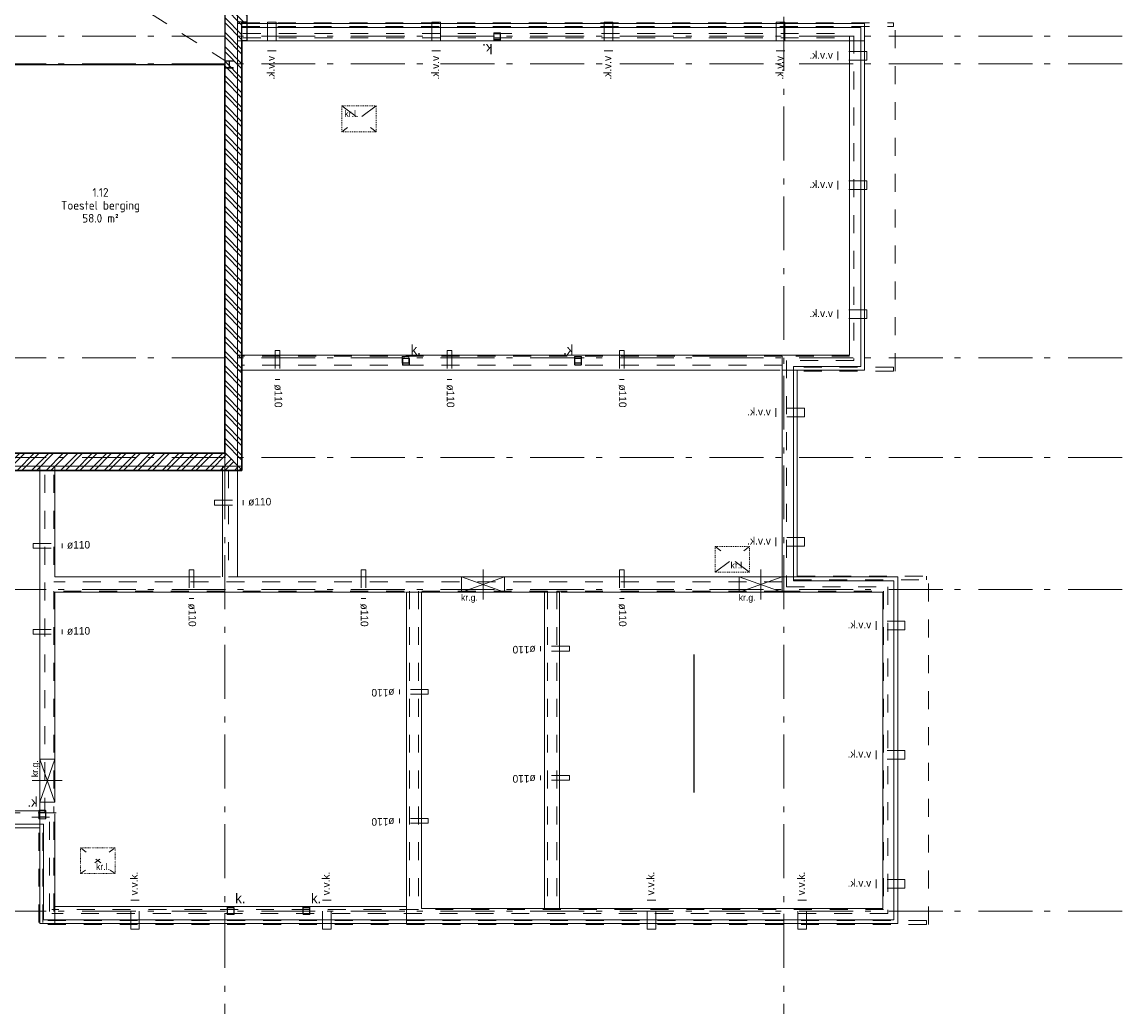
# Model space of a CAD drawing. Header units: millimetres. Extents: x -6345 to 55105, y -2390 to 56062.
# Tile 13 of 14: x 29544 to 55105, y -2390 to 20648. Entities that reach past the tile are written whole.
import ezdxf
from ezdxf.enums import TextEntityAlignment as Align

# ---------------------------------------------------------------- set-up
doc = ezdxf.new("R2010")
doc.units = ezdxf.units.MM
doc.header["$LTSCALE"] = 100
for name, pattern in [('STYLE_01', [0.416641, 0.208282, -0.208359]), ('STYLE_05', [0.208282, 0.069427, -0.138855]), ('STYLE_06', [1.041641, 0.625, -0.208282, 0.069427, -0.138931])]:
    doc.linetypes.add(name, pattern=pattern)
for name, color, linetype, lineweight in [('00 stramien', 8, 'STYLE_06', 18), ('X-BT$23A__RuimteElement', 7, 'Continuous', 0), ('X-BT$23F__RuimteElement', 7, 'Continuous', 0), ('X-BT$23m2_RuimteElement', 7, 'Continuous', 0), ('X-BT$23NR__Ruimtenummer', 1, 'Continuous', 0), ('X-BT$23P__Algemeen', 1, 'Continuous', 0)]:
    doc.layers.add(name, color=color, linetype=linetype, lineweight=lineweight)
for name, color, linetype in [('AC21----_Buitenmuren', 8, 'Continuous'), ('AL16----_Funderings-contructie', 8, 'Continuous'), ('AL19----_Kruipluik', 8, 'Continuous'), ('AL19----_Onderbouw-algemeen', 8, 'Continuous'), ('AL21----_Buitenmuren', 3, 'Continuous'), ('AL24----_Trappen-hellingen', 5, 'Continuous'), ('AL28----_Constructie', 5, 'Continuous'), ('AL33----_Vloeropeningen', 5, 'Continuous'), ('X-BT$1----_Ruimtegegevens', 7, 'Continuous')]:
    doc.layers.add(name, color=color, linetype=linetype)
for name, color, linetype, plot in [('AL19----_sparingen VBI', 8, 'Continuous', False), ('AL19----_Ventilatie', 8, 'Continuous', False), ('BL$8-BVO-polylijn', 160, 'Continuous', False), ('BL$8-GO--polylijnen', 10, 'Continuous', False)]:
    doc.layers.add(name, color=color, linetype=linetype, plot=plot)
doc.styles.add('Isocpeur', font='isocpeur.ttf')

# ---------------------------------------------------------------- blocks, each defined once
blk = doc.blocks.new('Ruimtefunctie')
at = {"layer": 'X-BT$23A__RuimteElement', "style": 'Isocpeur', "width": 0.94}
blk.add_attdef('RUIMTEFUNCTIE-A', text='', height=200, dxfattribs=at).set_placement((0, -600), align=Align.MIDDLE_CENTER)
at = {"layer": 'X-BT$23F__RuimteElement', "style": 'Isocpeur', "width": 0.94}
blk.add_attdef('RUIMTEFUNCTIE', text='', height=200, dxfattribs=at).set_placement((0, 300), align=Align.MIDDLE_CENTER)
at = {"layer": 'X-BT$23m2_RuimteElement', "style": 'Isocpeur', "width": 0.94}
blk.add_attdef('RUIMTEFUNCTIE-B', text='', height=200, dxfattribs=at).set_placement((0, 0), align=Align.MIDDLE_CENTER)
at = {"layer": 'X-BT$23NR__Ruimtenummer', "style": 'Isocpeur', "width": 0.94}
blk.add_attdef('RUIMTENUMMER', text='', height=200, dxfattribs=at).set_placement((0, 600), align=Align.MIDDLE_CENTER)
at = {"layer": 'X-BT$23P__Algemeen', "style": 'Isocpeur', "width": 0.94}
blk.add_attdef('PEILMAAT', text='', height=200, dxfattribs=at).set_placement((0, -300), align=Align.MIDDLE_CENTER)

msp = doc.modelspace()

# ---------------------------------------------------------------- hatches: boundary and pattern name
at = {"layer": 'AC21----_Buitenmuren'}
h = msp.add_hatch(dxfattribs=at)
h.set_pattern_fill('ANSI32', color=256, scale=25, angle=90, style=0)
h.paths.add_polyline_path([(34775, 21135), (34255, 21135), (34255, 10635), (34655, 10235), (34655, 20650), (34775, 20650)])
h.paths.add_polyline_path([(34255, 23285), (34775, 23285), (34775, 23780), (34765, 23780), (34775, 34305), (34255, 33785)])
h = msp.add_hatch(dxfattribs=at)
h.set_pattern_fill('ANSI32', color=256, scale=25, style=0)
h.paths.add_polyline_path([(34255, 10635), (12078, 10635), (11755, 10235), (34655, 10235)])

# ---------------------------------------------------------------- linework, layer by layer
at = {"layer": '00 stramien', "linetype": 'STYLE_06', "lineweight": 5, "ltscale": 20}
for p, q in [((34255, 35348), (34255, -2390)), ((47250, 35348), (47250, -2390)), ((55105, 20320), (-5895, 20320)), ((55105, 19678), (-5895, 19678)), ((55105, 12850), (-5895, 12850)), ((55105, 10530), (-5895, 10530)), ((55105, 7470), (-5895, 7470)), ((55105, 0), (-5895, 0))]:
    msp.add_line(p, q, dxfattribs=at)
at = {"layer": 'AL16----_Funderings-contructie', "linetype": 'STYLE_01', "lineweight": 0, "ltscale": 20}
for p, q in [((34655, 20630), (49793, 20630)), ((34655, 20540), (34655, 20630)), ((34655, 20540), (49793, 20540)), ((49793, 20540), (49793, 20630)), ((49835, 12540), (49835, 20630)), ((49793, 12630), (47470, 12630)), ((49793, 12540), (47560, 12540)), ((49793, 12630), (49793, 12540)), ((47470, 7690), (50563, 7690)), ((47560, 7780), (50563, 7780)), ((50563, 7690), (50563, 7780)), ((50605, -310), (50605, 7780)), ((29935, -265), (29935, 1930)), ((30025, -265), (30025, 2020)), ((50563, -220), (29980, -220)), ((50563, -220), (50563, -310)), ((50563, -310), (29980, -310))]:
    msp.add_line(p, q, dxfattribs=at)
at = {"layer": 'AL16----_Funderings-contructie', "lineweight": 0, "ltscale": 20}
for p, q in [((34655, 20520), (34655, 20610)), ((34655, 20520), (49035, 20520)), ((49035, 20520), (49035, 12650)), ((49125, 20610), (49125, 12560)), ((47470, 12650), (47470, 7670)), ((49035, 12650), (47470, 12650)), ((47560, 12560), (47560, 7760)), ((49125, 12560), (47560, 12560)), ((47470, 7670), (49805, 7670)), ((47560, 7760), (49895, 7760)), ((49805, 7670), (49805, -200)), ((49895, 7760), (49895, -290)), ((29955, -290), (29955, 1930)), ((30045, -200), (30045, 2020)), ((49805, -200), (30045, -200)), ((49895, -290), (29955, -290))]:
    msp.add_line(p, q, dxfattribs=at)
at = {"layer": 'AL16----_Funderings-contructie', "linetype": 'Continuous', "lineweight": 5, "ltscale": 20}
for p, q in [((49125, 20210), (34555, 20210)), ((48775, 20210), (48775, 12910)), ((48775, 20210), (49125, 20210)), ((49125, 20210), (49125, 12560)), ((48775, 12910), (34555, 12910)), ((46385, 12890), (45220, 12890)), ((47160, 12560), (34555, 12560)), ((47210, 12560), (47560, 12560)), ((47210, 12560), (47210, 7760)), ((49125, 12560), (47560, 12560)), ((47560, 12560), (47560, 7760)), ((29955, 10335), (29955, 2330)), ((30305, 10335), (30305, 7760)), ((34205, 10335), (34205, 7760)), ((34555, 10335), (34555, 7760)), ((47470, 7690), (47470, 7966)), ((30305, 7760), (34155, 7760)), ((34555, 7760), (49895, 7760)), ((49895, 7760), (49895, -290)), ((30305, 7410), (30305, 2660)), ((30305, 7410), (38452, 7410)), ((38852, 7410), (38477, 7410)), ((38477, 7410), (38477, -290)), ((38827, 7410), (41687, 7410)), ((38827, 7410), (38827, 60)), ((42037, 7410), (41662, 7410)), ((41687, 7410), (41687, 60)), ((42037, 7410), (42037, 60)), ((42062, 7410), (49545, 7410)), ((49545, 7410), (49545, 60)), ((23405, 2330), (29955, 2330)), ((29955, 1930), (29955, 2330)), ((30305, 2260), (30305, -290)), ((30045, 2020), (16365, 2020)), ((16455, 1930), (29955, 1930)), ((29955, 1930), (16455, 1930)), ((29955, 1930), (29955, -290)), ((30305, 110), (30305, -290)), ((38477, 110), (30305, 110)), ((38827, 60), (49545, 60)), ((38477, -290), (30305, -290)), ((38477, -290), (44871, -290)), ((45271, -290), (49895, -290))]:
    msp.add_line(p, q, dxfattribs=at)
at = {"layer": 'AL16----_Funderings-contructie', "linetype": 'STYLE_01', "lineweight": 5, "ltscale": 20}
for p, q in [((34675, 20380), (48825, 20380)), ((34675, 20280), (48825, 20280)), ((48775, 20330), (48775, 12890)), ((48875, 20330), (48875, 12790)), ((47210, 12890), (34655, 12890)), ((47210, 12890), (47210, 7430)), ((48775, 12890), (47210, 12890)), ((47210, 12890), (47210, 12676)), ((47310, 12790), (47310, 7530)), ((48875, 12790), (47310, 12790)), ((47210, 12676), (34655, 12676)), ((34341, 10235), (34341, 7760)), ((34555, 10235), (34555, 7760)), ((30071, 10128), (30071, 2280)), ((30285, 10128), (30285, 7644)), ((34341, 7760), (34555, 7760)), ((47210, 7644), (30285, 7644)), ((41755, 7430), (30285, 7430)), ((30285, 7430), (30285, 2280)), ((38545, 7430), (38545, 40)), ((38759, 7430), (38759, 40)), ((41755, 7430), (41755, 40)), ((47210, 7430), (41969, 7430)), ((41969, 7430), (41969, 40)), ((47210, 7430), (49565, 7430)), ((47310, 7530), (49665, 7530)), ((49565, 7430), (49565, 40)), ((49665, 7530), (49665, -60)), ((30285, -10), (30285, 2330)), ((30335, 2280), (16125, 2280)), ((30185, 2180), (16225, 2180)), ((30071, 2280), (30285, 2280)), ((30185, -10), (30185, 2180)), ((49565, 40), (30235, 40)), ((41755, 40), (41969, 40)), ((49665, -60), (30235, -60))]:
    msp.add_line(p, q, dxfattribs=at)
at = {"layer": 'AL19----_Kruipluik', "linetype": 'STYLE_01', "lineweight": 5, "ltscale": 20}
for p, q in [((37775, 18700), (36975, 18100)), ((36975, 18700), (37775, 18100)), ((45650, 7870), (46450, 8470)), ((46450, 7870), (45650, 8470))]:
    msp.add_line(p, q, dxfattribs=at)
at = {"layer": 'AL19----_Kruipluik', "linetype": 'STYLE_05', "lineweight": 5, "ltscale": 20}
for p, q in [((30905, 870), (31705, 1470)), ((31705, 870), (30905, 1470))]:
    msp.add_line(p, q, dxfattribs=at)
at = {"layer": 'AL19----_Kruipluik', "linetype": 'STYLE_01', "lineweight": 5}
for points in [[(36975, 18700), (37775, 18700), (37775, 18100), (36975, 18100)], [(45650, 8470), (46450, 8470), (46450, 7870), (45650, 7870)]]:
    msp.add_lwpolyline(points, close=True, dxfattribs=at)
at = {"layer": 'AL19----_Kruipluik', "linetype": 'STYLE_05', "lineweight": 5}
msp.add_lwpolyline([(30905, 1470), (31705, 1470), (31705, 870), (30905, 870)], close=True, dxfattribs=at)
at = {"layer": 'AL19----_Onderbouw-algemeen'}
msp.add_lwpolyline([(45167, 2753), (45167, 5958)], dxfattribs=at)
at = {"layer": 'AL19----_sparingen VBI', "linetype": 'STYLE_01', "lineweight": 5, "ltscale": 20}
for p, q in [((35425, 13015), (35425, 12345)), ((35425, 13015), (35535, 13015)), ((35535, 13015), (35535, 12345)), ((39425, 13015), (39425, 12345)), ((39425, 13015), (39535, 13015)), ((39535, 13015), (39535, 12345)), ((43425, 13015), (43425, 12345)), ((43425, 13015), (43535, 13015)), ((43535, 13015), (43535, 12345)), ((35425, 12345), (35535, 12345)), ((39425, 12345), (39535, 12345)), ((43425, 12345), (43535, 12345)), ((34015, 9540), (34685, 9540)), ((34015, 9430), (34015, 9540)), ((34685, 9430), (34685, 9540)), ((34015, 9430), (34685, 9430)), ((29805, 8540), (30475, 8540)), ((29805, 8430), (29805, 8540)), ((30475, 8430), (30475, 8540)), ((29805, 8430), (30475, 8430)), ((33425, 7927), (33425, 7257)), ((33425, 7927), (33535, 7927)), ((33535, 7927), (33535, 7257)), ((37425, 7927), (37425, 7257)), ((37425, 7927), (37535, 7927)), ((37535, 7927), (37535, 7257)), ((43425, 7927), (43425, 7257)), ((43425, 7927), (43535, 7927)), ((43535, 7927), (43535, 7257)), ((47210, 7644), (47210, 7430)), ((33425, 7257), (33535, 7257)), ((37425, 7257), (37535, 7257)), ((43425, 7257), (43535, 7257)), ((29805, 6540), (30475, 6540)), ((29805, 6430), (29805, 6540)), ((29805, 6430), (30475, 6430)), ((30475, 6430), (30475, 6540)), ((41595, 6149), (41595, 6039)), ((42265, 6149), (41595, 6149)), ((42265, 6149), (42265, 6039)), ((42265, 6039), (41595, 6039)), ((38315, 5149), (38315, 5039)), ((38985, 5149), (38315, 5149)), ((38985, 5149), (38985, 5039)), ((38985, 5039), (38315, 5039)), ((41595, 3149), (41595, 3039)), ((42265, 3149), (41595, 3149)), ((42265, 3149), (42265, 3039)), ((42265, 3039), (41595, 3039)), ((38315, 2149), (38315, 2039)), ((38985, 2149), (38315, 2149)), ((38985, 2149), (38985, 2039)), ((38985, 2039), (38315, 2039)), ((38545, 40), (38759, 40))]:
    msp.add_line(p, q, dxfattribs=at)
at = {"layer": 'AL19----_sparingen VBI', "linetype": 'Continuous', "lineweight": 5, "ltscale": 20}
for p, q in [((40257, 7935), (40257, 7235)), ((46710, 7935), (46710, 7235)), ((40757, 7760), (39757, 7760)), ((39757, 7760), (39757, 7410)), ((39757, 7760), (40757, 7410)), ((39757, 7410), (40757, 7760)), ((40757, 7410), (40757, 7760)), ((47210, 7760), (46210, 7760)), ((46210, 7760), (46210, 7410)), ((46210, 7760), (47210, 7410)), ((46210, 7410), (47210, 7760)), ((47210, 7410), (47210, 7760)), ((39757, 7410), (40757, 7410)), ((46210, 7410), (47210, 7410)), ((30305, 3530), (29955, 3530)), ((29955, 3530), (29955, 2530)), ((30305, 3530), (29955, 2530)), ((29955, 3530), (30305, 2530)), ((30305, 2530), (30305, 3530)), ((30480, 3030), (29780, 3030)), ((29955, 2530), (30305, 2530)), ((38477, 110), (38477, -290))]:
    msp.add_line(p, q, dxfattribs=at)
at = {"layer": 'AL19----_Ventilatie', "linetype": 'STYLE_01', "lineweight": 5, "ltscale": 20}
for p, q in [((35250, 20645), (35250, 19975)), ((35450, 20645), (35250, 20645)), ((35450, 20645), (35450, 19975)), ((39070, 20645), (39070, 19975)), ((39270, 20645), (39070, 20645)), ((39270, 20645), (39270, 19975)), ((43070, 20645), (43070, 19975)), ((43270, 20645), (43070, 20645)), ((43270, 20645), (43270, 19975)), ((47070, 20645), (47070, 19975)), ((47270, 20645), (47070, 20645)), ((47270, 20645), (47270, 19975)), ((35450, 19975), (35250, 19975)), ((39270, 19975), (39070, 19975)), ((43270, 19975), (43070, 19975)), ((47270, 19975), (47070, 19975)), ((48503, 19760), (48503, 19960)), ((49173, 19960), (48503, 19960)), ((49173, 19760), (49173, 19960)), ((49173, 19760), (48503, 19760)), ((48503, 16760), (48503, 16960)), ((49173, 16960), (48503, 16960)), ((49173, 16760), (49173, 16960)), ((49173, 16760), (48503, 16760)), ((48503, 13760), (48503, 13960)), ((49173, 13960), (48503, 13960)), ((49173, 13760), (49173, 13960)), ((49173, 13760), (48503, 13760)), ((47060, 11478), (47060, 11678)), ((47730, 11678), (47060, 11678)), ((47730, 11478), (47730, 11678)), ((47730, 11478), (47060, 11478)), ((47060, 8478), (47060, 8678)), ((47730, 8678), (47060, 8678)), ((47730, 8478), (47060, 8478)), ((47730, 8478), (47730, 8678)), ((49392, 6530), (49392, 6730)), ((50062, 6730), (49392, 6730)), ((50062, 6530), (50062, 6730)), ((50062, 6530), (49392, 6530)), ((49392, 3530), (49392, 3730)), ((50062, 3730), (49392, 3730)), ((50062, 3530), (50062, 3730)), ((50062, 3530), (49392, 3530)), ((49392, 530), (49392, 730)), ((50062, 730), (49392, 730)), ((50062, 530), (49392, 530)), ((50062, 530), (50062, 730)), ((32270, 251), (32070, 251)), ((32070, -419), (32070, 251)), ((32270, -419), (32270, 251)), ((36730, 251), (36530, 251)), ((36530, -419), (36530, 251)), ((36730, -419), (36730, 251)), ((44270, 251), (44070, 251)), ((44070, -419), (44070, 251)), ((44270, -419), (44270, 251)), ((47770, 251), (47570, 251)), ((47570, -419), (47570, 251)), ((47770, -419), (47770, 251)), ((32270, -419), (32070, -419)), ((36730, -419), (36530, -419)), ((44270, -419), (44070, -419)), ((47770, -419), (47570, -419))]:
    msp.add_line(p, q, dxfattribs=at)
at = {"layer": 'AL21----_Buitenmuren', "linetype": 'Continuous', "lineweight": 5, "ltscale": 20}
for p, q in [((34255, 10335), (34255, 21135)), ((34555, 10335), (34555, 21135)), ((34255, 13942), (34255, 13792)), ((34255, 13892), (34255, 13792)), ((34255, 10635), (34255, 13742)), ((34255, 12235), (34255, 9985)), ((34255, 10635), (12155, 10635)), ((34555, 10335), (11855, 10335))]:
    msp.add_line(p, q, dxfattribs=at)
at = {"layer": 'AL21----_Buitenmuren', "linetype": 'STYLE_01', "lineweight": 5, "ltscale": 20}
msp.add_line((34655, 12890), (34655, 12676), dxfattribs=at)
at = {"layer": 'AL21----_Buitenmuren'}
for points in [[(34775, 23285), (34775, 23780), (34765, 23780), (34775, 34305), (11855, 34305), (11855, 34085), (11755, 34085), (11755, 10235), (34655, 10235), (34655, 20650), (34775, 20650), (34775, 21135)], [(34255, 21135), (34255, 10635), (12078, 10635), (12078, 13474), (12155, 13474), (12155, 33785), (34255, 33785), (34255, 23285)]]:
    msp.add_lwpolyline(points, dxfattribs=at)
at = {"layer": 'AL21----_Buitenmuren', "linetype": 'Continuous', "lineweight": 5}
msp.add_lwpolyline([(34555, 21135), (34555, 10335), (11855, 10335), (11855, 34305), (34775, 34305)], dxfattribs=at)
for points in [[(34655, 20650), (34655, 10335), (34555, 10335), (34555, 20650)], [(11755, 10335), (34655, 10335), (34655, 10235), (11755, 10235)]]:
    msp.add_lwpolyline(points, close=True, dxfattribs=at)
at = {"layer": 'AL24----_Trappen-hellingen', "linetype": 'Continuous', "lineweight": 5, "ltscale": 20}
msp.add_line((49125, 20610), (34555, 20610), dxfattribs=at)
at = {"layer": 'AL24----_Trappen-hellingen', "lineweight": 0, "ltscale": 20}
msp.add_line((34655, 20610), (49125, 20610), dxfattribs=at)
at = {"layer": 'AL28----_Constructie', "linetype": 'Continuous', "lineweight": 0, "flags": 128}
for points in [[(40665, 20386, 0.414214), (40651, 20400), (40519, 20400, 0.414214), (40505, 20386), (40505, 20254, 0.414214), (40519, 20240), (40651, 20240, 0.414214), (40665, 20254)], [(40659, 20386, 0.414214), (40651, 20394), (40519, 20394, 0.414214), (40511, 20386), (40511, 20254, 0.414214), (40519, 20246), (40651, 20246, 0.414214), (40659, 20254)], [(38535, 12869, 0.414214), (38521, 12883), (38389, 12883, 0.414214), (38375, 12869), (38375, 12737, 0.414214), (38389, 12723), (38521, 12723, 0.414214), (38535, 12737)], [(38529, 12869, 0.414214), (38521, 12877), (38389, 12877, 0.414214), (38381, 12869), (38381, 12737, 0.414214), (38389, 12729), (38521, 12729, 0.414214), (38529, 12737)], [(42545, 12869, 0.414214), (42531, 12883), (42399, 12883, 0.414214), (42385, 12869), (42385, 12737, 0.414214), (42399, 12723), (42531, 12723, 0.414214), (42545, 12737)], [(42539, 12869, 0.414214), (42531, 12877), (42399, 12877, 0.414214), (42391, 12869), (42391, 12737, 0.414214), (42399, 12729), (42531, 12729, 0.414214), (42539, 12737)], [(30095, 2286, 0.414214), (30081, 2300), (29949, 2300, 0.414214), (29935, 2286), (29935, 2154, 0.414214), (29949, 2140), (30081, 2140, 0.414214), (30095, 2154)], [(30089, 2286, 0.414214), (30081, 2294), (29949, 2294, 0.414214), (29941, 2286), (29941, 2154, 0.414214), (29949, 2146), (30081, 2146, 0.414214), (30089, 2154)], [(34472, 66, 0.414214), (34458, 80), (34326, 80, 0.414214), (34312, 66), (34312, -66, 0.414214), (34326, -80), (34458, -80, 0.414214), (34472, -66)], [(34466, 66, 0.414214), (34458, 74), (34326, 74, 0.414214), (34318, 66), (34318, -66, 0.414214), (34326, -74), (34458, -74, 0.414214), (34466, -66)], [(36235, 66, 0.414214), (36221, 80), (36089, 80, 0.414214), (36075, 66), (36075, -66, 0.414214), (36089, -80), (36221, -80, 0.414214), (36235, -66)], [(36229, 66, 0.414214), (36221, 74), (36089, 74, 0.414214), (36081, 66), (36081, -66, 0.414214), (36089, -74), (36221, -74, 0.414214), (36229, -66)]]:
    msp.add_lwpolyline(points, format="xyb", close=True, dxfattribs=at)
at = {"layer": 'AL28----_Constructie', "linetype": 'Continuous', "lineweight": 5, "flags": 128}
for points in [[(40665, 20233, -0.414214), (40652, 20220), (40518, 20220, -0.414214), (40505, 20233), (40505, 20367, -0.414214), (40518, 20380), (40652, 20380, -0.414214), (40665, 20367)], [(40659, 20231, -0.330355), (40653, 20226), (40652, 20226), (40518, 20226), (40517, 20226, -0.357806), (40511, 20232), (40511, 20233), (40511, 20367), (40511, 20368, -0.357806), (40517, 20374), (40518, 20374), (40652, 20374), (40653, 20374, -0.357806), (40659, 20368), (40659, 20367), (40659, 20233), (40659, 20232)], [(38385, 12828, -0.414214), (38398, 12840), (38532, 12840, -0.414214), (38545, 12828), (38545, 12693, -0.414214), (38532, 12680), (38398, 12680, -0.414214), (38385, 12693)], [(38391, 12829, -0.330355), (38397, 12834), (38398, 12834), (38532, 12834), (38533, 12834, -0.357806), (38539, 12828), (38539, 12828), (38539, 12693), (38539, 12692, -0.357806), (38533, 12687), (38532, 12687), (38398, 12687), (38397, 12687, -0.357806), (38391, 12692), (38391, 12693), (38391, 12828), (38391, 12828)], [(34310, 87, -0.414214), (34323, 100), (34458, 100, -0.414214), (34470, 87), (34470, -47, -0.414214), (34458, -60), (34323, -60, -0.414214), (34310, -47)], [(34317, 89, -0.330355), (34322, 94), (34323, 94), (34458, 94), (34458, 94, -0.357806), (34464, 88), (34464, 87), (34464, -47), (34464, -48, -0.357806), (34458, -54), (34458, -54), (34323, -54), (34322, -54, -0.357806), (34317, -48), (34317, -47), (34317, 87), (34317, 88)], [(36070, 87, -0.414214), (36083, 100), (36218, 100, -0.414214), (36230, 87), (36230, -47, -0.414214), (36218, -60), (36083, -60, -0.414214), (36070, -47)], [(36077, 89, -0.330355), (36082, 94), (36083, 94), (36218, 94), (36218, 94, -0.357806), (36224, 88), (36224, 87), (36224, -47), (36224, -48, -0.357806), (36218, -54), (36218, -54), (36083, -54), (36082, -54, -0.357806), (36077, -48), (36077, -47), (36077, 87), (36077, 88)]]:
    msp.add_lwpolyline(points, format="xyb", close=True, dxfattribs=at)
at = {"layer": 'AL28----_Constructie', "linetype": 'Continuous', "lineweight": 5}
for points in [[(34453, 19740), (34381, 19740, 0.414214), (34366, 19725), (34366, 19603, 0.414214), (34381, 19588), (34453, 19588), (34453, 19578), (34273, 19578), (34273, 19588), (34345, 19588, 0.414214), (34360, 19603), (34360, 19725, 0.414214), (34345, 19740), (34273, 19740), (34273, 19749), (34453, 19749)], [(42545, 12828, 0.414214), (42532, 12840), (42398, 12840, 0.414214), (42385, 12828), (42385, 12693, 0.414214), (42398, 12680), (42532, 12680, 0.414214), (42545, 12693)], [(42539, 12829, 0.330355), (42533, 12834), (42532, 12834), (42398, 12834), (42397, 12834, 0.357806), (42391, 12828), (42391, 12827), (42391, 12693), (42391, 12692, 0.357806), (42397, 12687), (42398, 12686), (42532, 12686), (42533, 12687, 0.357806), (42539, 12692), (42539, 12693), (42539, 12827), (42539, 12828)], [(30095, 2327, 0.414214), (30082, 2340), (29948, 2340, 0.414214), (29935, 2327), (29935, 2193, 0.414214), (29948, 2180), (30082, 2180, 0.414214), (30095, 2193)], [(30089, 2329, 0.330355), (30083, 2334), (30082, 2334), (29948, 2334), (29947, 2334, 0.357806), (29941, 2328), (29941, 2327), (29941, 2193), (29941, 2192, 0.357806), (29947, 2186), (29948, 2186), (30082, 2186), (30083, 2186, 0.357806), (30089, 2192), (30089, 2193), (30089, 2327), (30089, 2328)]]:
    msp.add_lwpolyline(points, format="xyb", close=True, dxfattribs=at)
at = {"layer": 'AL28----_Constructie', "linetype": 'STYLE_05', "lineweight": 5}
msp.add_lwpolyline([(34455, 19739), (34383, 19739, 0.414214), (34368, 19724), (34368, 19602, 0.414214), (34383, 19587), (34455, 19587), (34455, 19577), (34275, 19577), (34275, 19587), (34347, 19587, 0.414214), (34362, 19602), (34362, 19724, 0.414214), (34347, 19739), (34275, 19739), (34275, 19748), (34455, 19748)], format="xyb", close=True, dxfattribs=at)
at = {"layer": 'AL33----_Vloeropeningen', "linetype": 'STYLE_01', "lineweight": 5, "ltscale": 20}
msp.add_line((12155, 33785), (34255, 19751), dxfattribs=at)
at = {"layer": 'BL$8-BVO-polylijn'}
msp.add_lwpolyline([(11755, 10235), (11755, 34295), (34765, 34295), (34765, 20210), (34655, 20210), (34655, 10235)], close=True, dxfattribs=at)
at = {"layer": 'BL$8-GO--polylijnen'}
for points in [[(12155, 33785), (34255, 33785), (34255, 19653), (29185, 19653), (29185, 19760), (12155, 19760)], [(26329, 19546), (26329, 15110), (29279, 15110), (29279, 10635), (34255, 10635), (34255, 19653), (29185, 19653), (29185, 19546)]]:
    msp.add_lwpolyline(points, close=True, dxfattribs=at)

# ---------------------------------------------------------------- block references
at = {"layer": 'X-BT$1----_Ruimtegegevens'}
ref = msp.add_blockref('Ruimtefunctie', (31368, 16390), dxfattribs=at)
ref.add_attrib('RUIMTENUMMER', '1.12', dxfattribs={"layer": 'X-BT$23NR__Ruimtenummer', "height": 200, "style": 'Isocpeur', "width": 0.94}).set_placement((31368, 16690), align=Align.MIDDLE_CENTER)
ref.add_attrib('RUIMTEFUNCTIE', 'Toestel berging', dxfattribs={"layer": 'X-BT$23F__RuimteElement', "height": 200, "style": 'Isocpeur', "width": 0.94}).set_placement((31368, 16390), align=Align.MIDDLE_CENTER)
ref.add_attrib('RUIMTEFUNCTIE-B', '58.0 m²', dxfattribs={"layer": 'X-BT$23m2_RuimteElement', "height": 200, "style": 'Isocpeur', "width": 0.94}).set_placement((31368, 16090), align=Align.MIDDLE_CENTER)

# ---------------------------------------------------------------- texts
at = {"layer": 'AL19----_Kruipluik', "lineweight": 0, "char_height": 150.8, "attachment_point": 1, "line_spacing_factor": 1.08965}
for insert in [(37035, 18595), (46009, 8108), (31264, 1108)]:
    msp.add_mtext('kr.l.', dxfattribs=dict(at, insert=insert))
at = {"layer": 'AL19----_sparingen VBI', "lineweight": 0, "attachment_point": 1}
for s, insert, char_height, rotation, line_spacing_factor in [('ø110', (35590, 12230), 175.9, 270, 1.089869), ('ø110', (39590, 12230), 175.9, 270, 1.089869), ('ø110', (43590, 12230), 175.9, 270, 1.089869), ('ø110', (33590, 7142), 175.9, 270, 1.089869), ('ø110', (37590, 7142), 175.9, 270, 1.089869), ('ø110', (43590, 7142), 175.9, 270, 1.089869), ('ø110', (41480, 5983), 175.9, 180, 1.089869), ('ø110', (38200, 4983), 175.9, 180, 1.089869), ('kr.g.', (29768, 3110), 150.8, 90, 1.08965), ('ø110', (41480, 2983), 175.9, 180, 1.089869), ('ø110', (38200, 1983), 175.9, 180, 1.089869)]:
    msp.add_mtext(s, dxfattribs=dict(at, insert=insert, char_height=char_height, rotation=rotation, line_spacing_factor=line_spacing_factor))
for s, insert, char_height, line_spacing_factor in [('ø110', (34800, 9596), 175.9, 1.089869), ('ø110', (30590, 8596), 175.9, 1.089869), ('kr.g.', (39745, 7357), 150.8, 1.08965), ('kr.g.', (46198, 7357), 150.8, 1.08965), ('ø110', (30590, 6596), 175.9, 1.089869)]:
    msp.add_mtext(s, dxfattribs=dict(at, insert=insert, char_height=char_height, line_spacing_factor=line_spacing_factor))
at = {"layer": 'AL19----_Ventilatie', "lineweight": 0, "extrusion": (0, 0, -1), "char_height": 175.9, "attachment_point": 1, "line_spacing_factor": 1.089869}
for insert, text_direction in [((48388, 19971), (-1, 0, 0)), ((35239, 19860), (0, -1, 0)), ((39059, 19860), (0, -1, 0)), ((43059, 19860), (0, -1, 0)), ((47059, 19860), (0, -1, 0)), ((48388, 16971), (-1, 0, 0)), ((48388, 13971), (-1, 0, 0)), ((46945, 11688), (-1, 0, 0)), ((46945, 8688), (-1, 0, 0)), ((49277, 6741), (-1, 0, 0)), ((49277, 3741), (-1, 0, 0)), ((49277, 741), (-1, 0, 0))]:
    msp.add_mtext('v.v.k.', dxfattribs=dict(at, insert=insert, text_direction=text_direction))
at = {"layer": 'AL19----_Ventilatie', "lineweight": 0, "char_height": 175.9, "attachment_point": 1, "rotation": 90, "line_spacing_factor": 1.089869}
for insert in [(32059, 366), (36519, 366), (44059, 366), (47559, 366)]:
    msp.add_mtext('v.v.k.', dxfattribs=dict(at, insert=insert))
at = {"layer": 'AL28----_Constructie', "lineweight": 0, "insert": (40475, 19911), "char_height": 226.1, "attachment_point": 1, "rotation": 180, "line_spacing_factor": 1.089198}
msp.add_mtext('k.', dxfattribs=at)
at = {"layer": 'AL28----_Constructie', "lineweight": 0, "char_height": 226.1, "attachment_point": 1, "line_spacing_factor": 1.089198}
for insert in [(38575, 13149), (34500, 409), (36260, 409)]:
    msp.add_mtext('k.', dxfattribs=dict(at, insert=insert))
at = {"layer": 'AL28----_Constructie', "lineweight": 0, "extrusion": (0, 0, -1), "char_height": 226.1, "attachment_point": 1, "text_direction": (-1, 0, 0), "line_spacing_factor": 1.089198}
for insert in [(42355, 13149), (29905, 2649)]:
    msp.add_mtext('k.', dxfattribs=dict(at, insert=insert))

doc.saveas('drawing.dxf')
